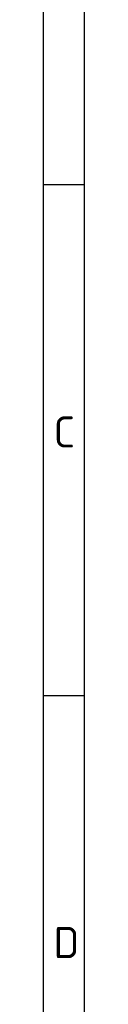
# Model space of a CAD drawing. Header units: millimetres. Extents: x 0 to 578, y 0 to 412.
# Tile 11 of 12: x 573.83 to 578.42, y 206.12 to 316.39. Entities that reach past the tile are written whole.
import ezdxf

# ---------------------------------------------------------------- set-up
doc = ezdxf.new("R2010")
doc.units = ezdxf.units.MM
doc.layers.add('01', color=7, linetype='Continuous')

msp = doc.modelspace()

# ---------------------------------------------------------------- linework, layer by layer
at = {"layer": '01', "color": 7}
for p, q in [((578.42, 12), (578.42, 412.24)), ((573.83, 16.59), (573.83, 407.65)), ((578.42, 297.89), (573.83, 297.89)), ((573.83, 240.71), (578.42, 240.71))]:
    msp.add_line(p, q, dxfattribs=at)

# ---------------------------------------------------------------- texts
at = {"layer": '01', "char_height": 3.5, "width": 2.47, "attachment_point": 7}
for s, insert in [('{\\fSolid Edge ISO|b0||i0||c0|p34;\\C7;\\H3.5;\\W1.;C}', (574.96, 268.47)), ('{\\fSolid Edge ISO|b0||i0||c0|p34;\\C7;\\H3.5;\\W1.;C}', (574.96, 268.47)), ('{\\fSolid Edge ISO|b0||i0||c0|p34;\\C7;\\H3.5;\\W1.;D}', (574.96, 211.29)), ('{\\fSolid Edge ISO|b0||i0||c0|p34;\\C7;\\H3.5;\\W1.;D}', (574.96, 211.29))]:
    msp.add_mtext(s, dxfattribs=dict(at, insert=insert))

doc.saveas('drawing.dxf')
